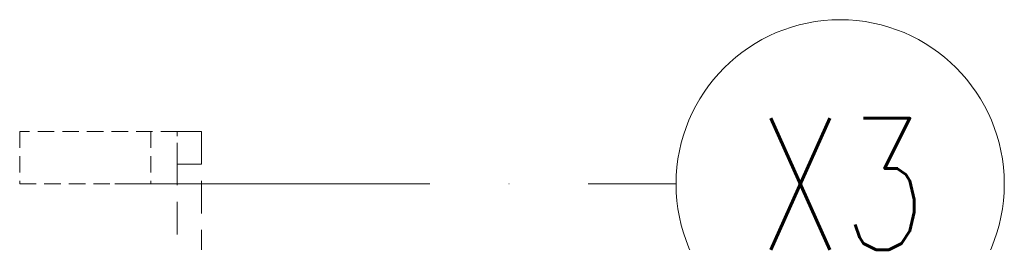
# Model space of a CAD drawing. Header units: millimetres. Extents: x -2074 to 12588, y -3630 to 101167.
# Tile 77 of 256: x 3197 to 3347, y -1652 to -1618. Entities that reach past the tile are written whole.
import ezdxf
from ezdxf.enums import TextEntityAlignment as Align

# ---------------------------------------------------------------- set-up
doc = ezdxf.new("R2010")
doc.units = ezdxf.units.MM
for name, pattern in [('02 ST--2001-80$0$DASHED', [0.75, 0.5, -0.25]), ('ACAD_ISO10W100', [18, 12, -3, 0, -3]), ('CONTINOUS', [0])]:
    doc.linetypes.add(name, pattern=pattern)
for name, color, linetype, lineweight in [('SelinAr__ELEWACJA_żaluzje', 7, 'Continuous', 18), ('SelinAr__ELEWACJA_żaluzje konstrukcja', 7, 'Continuous', 18), ('SelinAr_BUD_osie', 8, 'ACAD_ISO10W100', 18)]:
    doc.layers.add(name, color=color, linetype=linetype, lineweight=lineweight)
doc.styles.add('Arch-Dim', font='romans.shx', dxfattribs={"width": 0.75})

# ---------------------------------------------------------------- blocks, each defined once
blk = doc.blocks.new('*U420')
at = {"linetype": '02 ST--2001-80$0$DASHED', "ltscale": 10}
blk.add_line((145.7, 0), (145.7, -3.7), dxfattribs=at)
blk.add_lwpolyline([(150.7, 0), (150.7, -3.7), (0, -3.7), (0, 0)], close=True, dxfattribs=at)
blk = doc.blocks.new('trerterterte1')
at = {"linetype": '02 ST--2001-80$0$DASHED', "ltscale": 5}
blk.add_line((20, 4), (20, -4), dxfattribs=at)
blk.add_lwpolyline([(0, -4), (24, -4), (24, 4), (0, 4)], close=True, dxfattribs=at)
blk = doc.blocks.new('*U395')
at = {"ltscale": 4}
blk.add_line((-50, 0), (1405.4, 0), dxfattribs=at)
at = {"linetype": 'CONTINOUS'}
blk.add_circle((1430.4, 0), 25, dxfattribs=at)
at = {"linetype": 'ByBlock', "style": 'Arch-Dim', "width": 0.75}
blk.add_text('X3', height=20, dxfattribs=at).set_placement((1430.75, 0), align=Align.MIDDLE)
blk = doc.blocks.new('ewerwerwerwe')
at = {"layer": 'SelinAr__ELEWACJA_żaluzje', "rotation": 90}
blk.add_blockref('*U420', (3221.36, 1214.04), dxfattribs=at)
at = {"layer": 'SelinAr__ELEWACJA_żaluzje konstrukcja'}
blk.add_blockref('trerterterte1', (3197.36, 1360.74), dxfattribs=at)
at = {"layer": 'SelinAr_BUD_osie'}
blk.add_blockref('*U395', (1891.95, 1356.74), dxfattribs=at)

msp = doc.modelspace()

# ---------------------------------------------------------------- block references
msp.add_blockref('ewerwerwerwe', (0, -3000))

doc.saveas('drawing.dxf')
